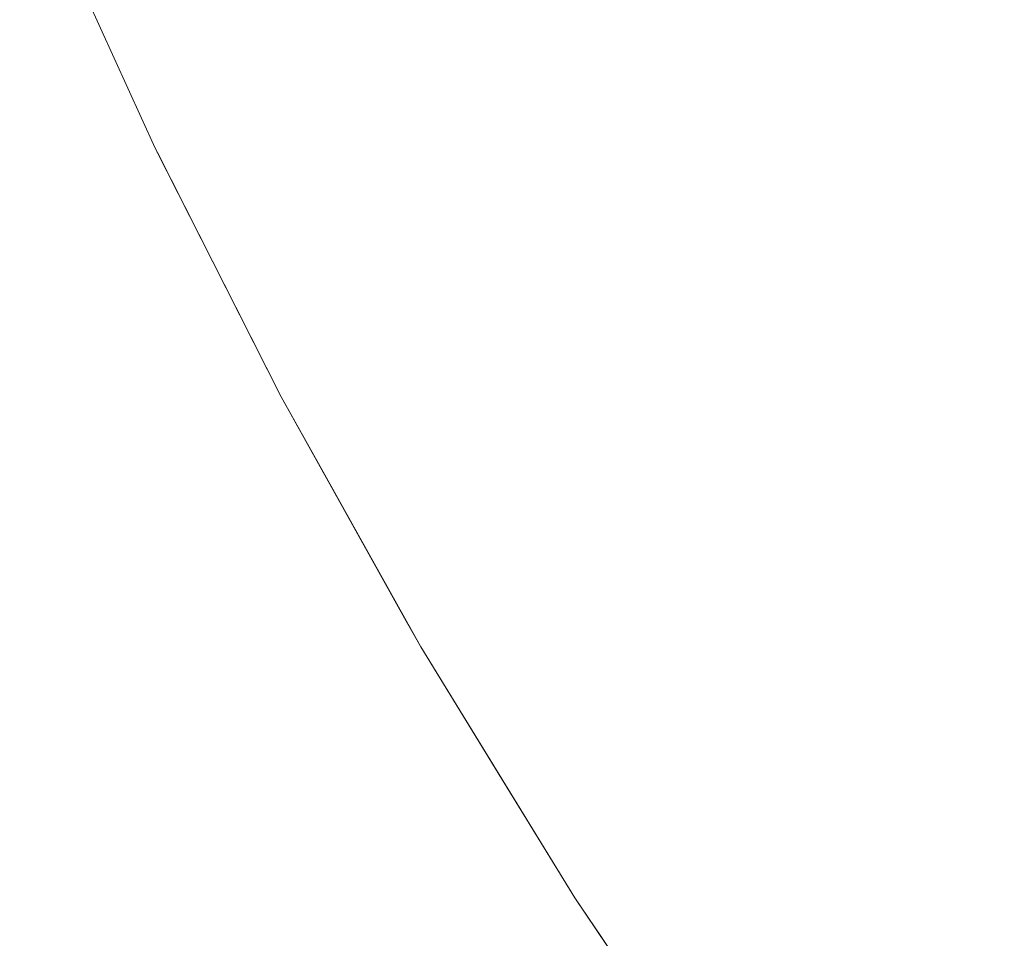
# Model space of a CAD drawing. Header units: centimetres. Extents: x -35.1 to 36.2, y 3.4 to 5.2.
# Tile 138 of 256: x -11.1292 to -11.1042, y 3.8126 to 3.8359. Entities that reach past the tile are written whole.
import ezdxf

# ---------------------------------------------------------------- set-up
doc = ezdxf.new("R2010")
doc.units = ezdxf.units.CM
doc.header["$LTSCALE"] = 2.54
doc.layers.add('Lucido design-1', color=7, linetype='Continuous')

# ---------------------------------------------------------------- blocks, each defined once
blk = doc.blocks.new('Gruppo-4-1')
at = {"color": 7, "linetype": 'Continuous', "lineweight": 9}
blk.add_3dface([(-34.952766, 5.100212, -1872.215514), (-34.952766, 3.500212, -1872.215514), (36.079692, 3.500212, -1872.215514), (36.079692, 5.100212, -1872.215514)], dxfattribs=at)
for points, invisible_edges in [([(-11.114435, 3.835579, -1872.674113), (-11.116178, 3.839324, -1872.674113), (-11.114823, 3.839665, -1872.67184), (-11.11309, 3.835941, -1872.67184)], 15), ([(-11.115703, 3.835239, -1872.676402), (-11.117455, 3.839003, -1872.676402), (-11.116178, 3.839324, -1872.674113), (-11.114435, 3.835579, -1872.674113)], 15), ([(-11.12865, 3.838951, -1872.715514), (-11.125784, 3.832655, -1872.715514), (-11.125784, 3.832655, -1872.915514), (-11.127524, 3.836478, -1872.915514)], 10), ([(-11.125784, 3.832655, -1872.715514), (-11.12865, 3.838951, -1872.715514), (-11.127524, 3.836472, -1872.713294)], 10), ([(-11.116892, 3.834919, -1872.678705), (-11.118653, 3.838702, -1872.678705), (-11.117455, 3.839003, -1872.676402), (-11.115703, 3.835239, -1872.676402)], 15), ([(-11.118003, 3.83462, -1872.681018), (-11.119772, 3.838421, -1872.681018), (-11.118653, 3.838702, -1872.678705), (-11.116892, 3.834919, -1872.678705)], 15), ([(-11.119037, 3.834342, -1872.683339), (-11.120813, 3.838159, -1872.683339), (-11.119772, 3.838421, -1872.681018), (-11.118003, 3.83462, -1872.681018)], 15), ([(-11.10341, 3.838543, -1872.658665), (-11.101621, 3.834943, -1872.658665), (-11.103408, 3.834431, -1872.660793), (-11.105211, 3.838058, -1872.660793)], 15), ([(-11.119992, 3.834086, -1872.685667), (-11.121776, 3.837917, -1872.685667), (-11.120813, 3.838159, -1872.683339), (-11.119037, 3.834342, -1872.683339)], 15), ([(-11.120871, 3.833849, -1872.687998), (-11.122661, 3.837695, -1872.687998), (-11.121776, 3.837917, -1872.685667), (-11.119992, 3.834086, -1872.685667)], 15), ([(-11.105211, 3.838058, -1872.660793), (-11.103408, 3.834431, -1872.660793), (-11.105122, 3.83394, -1872.662952), (-11.106938, 3.837594, -1872.662952)], 15), ([(-11.121673, 3.833634, -1872.690331), (-11.123469, 3.837492, -1872.690331), (-11.122661, 3.837695, -1872.687998), (-11.120871, 3.833849, -1872.687998)], 15), ([(-11.106938, 3.837594, -1872.662952), (-11.105122, 3.83394, -1872.662952), (-11.106762, 3.83347, -1872.665138), (-11.108591, 3.83715, -1872.665138)], 15), ([(-11.1224, 3.833438, -1872.692664), (-11.1242, 3.837308, -1872.692664), (-11.123469, 3.837492, -1872.690331), (-11.121673, 3.833634, -1872.690331)], 15), ([(-11.123629, 3.833108, -1872.697318), (-11.125438, 3.836997, -1872.697318), (-11.124857, 3.837143, -1872.694993), (-11.123051, 3.833263, -1872.694993)], 15), ([(-11.123051, 3.833263, -1872.694993), (-11.124857, 3.837143, -1872.694993), (-11.1242, 3.837308, -1872.692664), (-11.1224, 3.833438, -1872.692664)], 15), ([(-11.108591, 3.83715, -1872.665138), (-11.106762, 3.83347, -1872.665138), (-11.108326, 3.833021, -1872.66735), (-11.110167, 3.836726, -1872.66735)], 15), ([(-11.124566, 3.832856, -1872.701944), (-11.126382, 3.836759, -1872.701944), (-11.125946, 3.836869, -1872.699636), (-11.124133, 3.832973, -1872.699636)], 15), ([(-11.124133, 3.832973, -1872.699636), (-11.125946, 3.836869, -1872.699636), (-11.125438, 3.836997, -1872.697318), (-11.123629, 3.833108, -1872.697318)], 15), ([(-11.125446, 3.83262, -1872.7088), (-11.127269, 3.836536, -1872.7088), (-11.127042, 3.836593, -1872.706529), (-11.125221, 3.83268, -1872.706529)], 15), ([(-11.125221, 3.83268, -1872.706529), (-11.127042, 3.836593, -1872.706529), (-11.126747, 3.836668, -1872.704243), (-11.124928, 3.832759, -1872.704243)], 15), ([(-11.124928, 3.832759, -1872.704243), (-11.126747, 3.836668, -1872.704243), (-11.126382, 3.836759, -1872.701944), (-11.124566, 3.832856, -1872.701944)], 15), ([(-11.110167, 3.836726, -1872.66735), (-11.108326, 3.833021, -1872.66735), (-11.109814, 3.832594, -1872.669585), (-11.111667, 3.836323, -1872.669585)], 15), ([(-11.126146, 3.832432, -1872.923631), (-11.126338, 3.83238, -1872.925326), (-11.128167, 3.836311, -1872.925326), (-11.127973, 3.836359, -1872.923631)], 15), ([(-11.127973, 3.836359, -1872.923631), (-11.127819, 3.836398, -1872.921959), (-11.125992, 3.832473, -1872.921959), (-11.126146, 3.832432, -1872.923631)], 15), ([(-11.125875, 3.832504, -1872.920311), (-11.125992, 3.832473, -1872.921959), (-11.127819, 3.836398, -1872.921959), (-11.127701, 3.836428, -1872.920311)], 15), ([(-11.127701, 3.836428, -1872.920311), (-11.127619, 3.836448, -1872.918688), (-11.125794, 3.832526, -1872.918688), (-11.125875, 3.832504, -1872.920311)], 15), ([(-11.125746, 3.832539, -1872.917089), (-11.125794, 3.832526, -1872.918688), (-11.127619, 3.836448, -1872.918688), (-11.127571, 3.83646, -1872.917089)], 15), ([(-11.127571, 3.83646, -1872.917089), (-11.127524, 3.836478, -1872.915514), (-11.125784, 3.832655, -1872.915514)], 9), ([(-11.125784, 3.832655, -1872.915514), (-11.125746, 3.832539, -1872.917089), (-11.127571, 3.83646, -1872.917089)], 11), ([(-11.125699, 3.832552, -1872.713294), (-11.127524, 3.836472, -1872.713294), (-11.127429, 3.836496, -1872.711056), (-11.125605, 3.832577, -1872.711056)], 15), ([(-11.127524, 3.836472, -1872.713294), (-11.125699, 3.832552, -1872.713294), (-11.125784, 3.832655, -1872.715514)], 11), ([(-11.125605, 3.832577, -1872.711056), (-11.127429, 3.836496, -1872.711056), (-11.127269, 3.836536, -1872.7088), (-11.125446, 3.83262, -1872.7088)], 15), ([(-11.127526, 3.832061, -1872.932342), (-11.129363, 3.83601, -1872.932342), (-11.128997, 3.836102, -1872.930554), (-11.127162, 3.832158, -1872.930554)], 15), ([(-11.127162, 3.832158, -1872.930554), (-11.128997, 3.836102, -1872.930554), (-11.128677, 3.836182, -1872.928788), (-11.126844, 3.832244, -1872.928788)], 15), ([(-11.126844, 3.832244, -1872.928788), (-11.128677, 3.836182, -1872.928788), (-11.128401, 3.836252, -1872.927046), (-11.12657, 3.832318, -1872.927046)], 15), ([(-11.12657, 3.832318, -1872.927046), (-11.128401, 3.836252, -1872.927046), (-11.128167, 3.836311, -1872.925326), (-11.126338, 3.83238, -1872.925326)], 15), ([(-11.111667, 3.836323, -1872.669585), (-11.109814, 3.832594, -1872.669585), (-11.111226, 3.83219, -1872.67184), (-11.11309, 3.835941, -1872.67184)], 15), ([(-11.128396, 3.831827, -1872.935985), (-11.13024, 3.835789, -1872.935985), (-11.129777, 3.835906, -1872.934153), (-11.127936, 3.83195, -1872.934153)], 15), ([(-11.127936, 3.83195, -1872.934153), (-11.129777, 3.835906, -1872.934153), (-11.129363, 3.83601, -1872.932342), (-11.127526, 3.832061, -1872.932342)], 15), ([(-11.11309, 3.835941, -1872.67184), (-11.111226, 3.83219, -1872.67184), (-11.112561, 3.831807, -1872.674113), (-11.114435, 3.835579, -1872.674113)], 15), ([(-11.129471, 3.831538, -1872.939711), (-11.131323, 3.835517, -1872.939711), (-11.130755, 3.83566, -1872.937837), (-11.128907, 3.83169, -1872.937837)], 15), ([(-11.128907, 3.83169, -1872.937837), (-11.130755, 3.83566, -1872.937837), (-11.13024, 3.835789, -1872.935985), (-11.128396, 3.831827, -1872.935985)], 15), ([(-11.114435, 3.835579, -1872.674113), (-11.112561, 3.831807, -1872.674113), (-11.113818, 3.831446, -1872.676402), (-11.115703, 3.835239, -1872.676402)], 15), ([(-11.115703, 3.835239, -1872.676402), (-11.113818, 3.831446, -1872.676402), (-11.114998, 3.831108, -1872.678705), (-11.116892, 3.834919, -1872.678705)], 15), ([(-11.116892, 3.834919, -1872.678705), (-11.114998, 3.831108, -1872.678705), (-11.116101, 3.830792, -1872.681018), (-11.118003, 3.83462, -1872.681018)], 15), ([(-11.118003, 3.83462, -1872.681018), (-11.116101, 3.830792, -1872.681018), (-11.117126, 3.830498, -1872.683339), (-11.119037, 3.834342, -1872.683339)], 15), ([(-11.119037, 3.834342, -1872.683339), (-11.117126, 3.830498, -1872.683339), (-11.118075, 3.830226, -1872.685667), (-11.119992, 3.834086, -1872.685667)], 15), ([(-11.103175, 3.830261, -1872.662952), (-11.105122, 3.83394, -1872.662952), (-11.103408, 3.834431, -1872.660793), (-11.101475, 3.83078, -1872.660793)], 15), ([(-11.119992, 3.834086, -1872.685667), (-11.118075, 3.830226, -1872.685667), (-11.118946, 3.829976, -1872.687998), (-11.120871, 3.833849, -1872.687998)], 15), ([(-11.120871, 3.833849, -1872.687998), (-11.118946, 3.829976, -1872.687998), (-11.119742, 3.829748, -1872.690331), (-11.121673, 3.833634, -1872.690331)], 15), ([(-11.1048, 3.829765, -1872.665138), (-11.106762, 3.83347, -1872.665138), (-11.105122, 3.83394, -1872.662952), (-11.103175, 3.830261, -1872.662952)], 15), ([(-11.121673, 3.833634, -1872.690331), (-11.119742, 3.829748, -1872.690331), (-11.120463, 3.829541, -1872.692664), (-11.1224, 3.833438, -1872.692664)], 15), ([(-11.1224, 3.833438, -1872.692664), (-11.120463, 3.829541, -1872.692664), (-11.12111, 3.829356, -1872.694993), (-11.123051, 3.833263, -1872.694993)], 15), ([(-11.106351, 3.829292, -1872.66735), (-11.108326, 3.833021, -1872.66735), (-11.106762, 3.83347, -1872.665138), (-11.1048, 3.829765, -1872.665138)], 15), ([(-11.123629, 3.833108, -1872.697318), (-11.121683, 3.829192, -1872.697318), (-11.122183, 3.829048, -1872.699636), (-11.124133, 3.832973, -1872.699636)], 15), ([(-11.123051, 3.833263, -1872.694993), (-11.12111, 3.829356, -1872.694993), (-11.121683, 3.829192, -1872.697318), (-11.123629, 3.833108, -1872.697318)], 15), ([(-11.124566, 3.832856, -1872.701944), (-11.122612, 3.828925, -1872.701944), (-11.122972, 3.828822, -1872.704243), (-11.124928, 3.832759, -1872.704243)], 15), ([(-11.124133, 3.832973, -1872.699636), (-11.122183, 3.829048, -1872.699636), (-11.122612, 3.828925, -1872.701944), (-11.124566, 3.832856, -1872.701944)], 15), ([(-11.107827, 3.828842, -1872.669585), (-11.109814, 3.832594, -1872.669585), (-11.108326, 3.833021, -1872.66735), (-11.106351, 3.829292, -1872.66735)], 15), ([(-11.125746, 3.832539, -1872.917089), (-11.125784, 3.832655, -1872.915514), (-11.123738, 3.828609, -1872.915514)], 9), ([(-11.125784, 3.832655, -1872.915514), (-11.125784, 3.832655, -1872.715514), (-11.125728, 3.832544, -1872.715514)], 9), ([(-11.125728, 3.832544, -1872.715514), (-11.122584, 3.826328, -1872.715514), (-11.123738, 3.828609, -1872.915514), (-11.125784, 3.832655, -1872.915514)], 10), ([(-11.125699, 3.832552, -1872.713294), (-11.125728, 3.832544, -1872.715514), (-11.125784, 3.832655, -1872.715514)], 9), ([(-11.125605, 3.832577, -1872.711056), (-11.123644, 3.82863, -1872.711056), (-11.123737, 3.828603, -1872.713294), (-11.125699, 3.832552, -1872.713294)], 15), ([(-11.125446, 3.83262, -1872.7088), (-11.123486, 3.828675, -1872.7088), (-11.123644, 3.82863, -1872.711056), (-11.125605, 3.832577, -1872.711056)], 15), ([(-11.125221, 3.83268, -1872.706529), (-11.123262, 3.828739, -1872.706529), (-11.123486, 3.828675, -1872.7088), (-11.125446, 3.83262, -1872.7088)], 15), ([(-11.124928, 3.832759, -1872.704243), (-11.122972, 3.828822, -1872.704243), (-11.123262, 3.828739, -1872.706529), (-11.125221, 3.83268, -1872.706529)], 15), ([(-11.109227, 3.828414, -1872.67184), (-11.111226, 3.83219, -1872.67184), (-11.109814, 3.832594, -1872.669585), (-11.107827, 3.828842, -1872.669585)], 15), ([(-11.126338, 3.83238, -1872.925326), (-11.12437, 3.828421, -1872.925326), (-11.124601, 3.828355, -1872.927046), (-11.12657, 3.832318, -1872.927046)], 15), ([(-11.12418, 3.828476, -1872.923631), (-11.12437, 3.828421, -1872.925326), (-11.126338, 3.83238, -1872.925326), (-11.126146, 3.832432, -1872.923631)], 15), ([(-11.126146, 3.832432, -1872.923631), (-11.125992, 3.832473, -1872.921959), (-11.124027, 3.82852, -1872.921959), (-11.12418, 3.828476, -1872.923631)], 15), ([(-11.123912, 3.828553, -1872.920311), (-11.124027, 3.82852, -1872.921959), (-11.125992, 3.832473, -1872.921959), (-11.125875, 3.832504, -1872.920311)], 15), ([(-11.125875, 3.832504, -1872.920311), (-11.125794, 3.832526, -1872.918688), (-11.123831, 3.828576, -1872.918688), (-11.123912, 3.828553, -1872.920311)], 15), ([(-11.123783, 3.82859, -1872.917089), (-11.123831, 3.828576, -1872.918688), (-11.125794, 3.832526, -1872.918688), (-11.125746, 3.832539, -1872.917089)], 15), ([(-11.123738, 3.828609, -1872.915514), (-11.123783, 3.82859, -1872.917089), (-11.125746, 3.832539, -1872.917089)], 11), ([(-11.125728, 3.832544, -1872.715514), (-11.125699, 3.832552, -1872.713294), (-11.123737, 3.828603, -1872.713294)], 11), ([(-11.123737, 3.828603, -1872.713294), (-11.122584, 3.826328, -1872.715514), (-11.125728, 3.832544, -1872.715514)], 9), ([(-11.127162, 3.832158, -1872.930554), (-11.125188, 3.828187, -1872.930554), (-11.125549, 3.828083, -1872.932342), (-11.127526, 3.832061, -1872.932342)], 15), ([(-11.126844, 3.832244, -1872.928788), (-11.124873, 3.828277, -1872.928788), (-11.125188, 3.828187, -1872.930554), (-11.127162, 3.832158, -1872.930554)], 15), ([(-11.12657, 3.832318, -1872.927046), (-11.124601, 3.828355, -1872.927046), (-11.124873, 3.828277, -1872.928788), (-11.126844, 3.832244, -1872.928788)], 15), ([(-11.110551, 3.82801, -1872.674113), (-11.112561, 3.831807, -1872.674113), (-11.111226, 3.83219, -1872.67184), (-11.109227, 3.828414, -1872.67184)], 15), ([(-11.128396, 3.831827, -1872.935985), (-11.126413, 3.827836, -1872.935985), (-11.12692, 3.82769, -1872.937837), (-11.128907, 3.83169, -1872.937837)], 15), ([(-11.127936, 3.83195, -1872.934153), (-11.125956, 3.827966, -1872.934153), (-11.126413, 3.827836, -1872.935985), (-11.128396, 3.831827, -1872.935985)], 15), ([(-11.127526, 3.832061, -1872.932342), (-11.125549, 3.828083, -1872.932342), (-11.125956, 3.827966, -1872.934153), (-11.127936, 3.83195, -1872.934153)], 15), ([(-11.128907, 3.83169, -1872.937837), (-11.12692, 3.82769, -1872.937837), (-11.127479, 3.82753, -1872.939711), (-11.129471, 3.831538, -1872.939711)], 15), ([(-11.111797, 3.82763, -1872.676402), (-11.113818, 3.831446, -1872.676402), (-11.112561, 3.831807, -1872.674113), (-11.110551, 3.82801, -1872.674113)], 15), ([(-11.13009, 3.831372, -1872.941603), (-11.128093, 3.827354, -1872.941603), (-11.128764, 3.827162, -1872.943514), (-11.130766, 3.83119, -1872.943514)], 15), ([(-11.129471, 3.831538, -1872.939711), (-11.127479, 3.82753, -1872.939711), (-11.128093, 3.827354, -1872.941603), (-11.13009, 3.831372, -1872.941603)], 15), ([(-11.112967, 3.827273, -1872.678705), (-11.114998, 3.831108, -1872.678705), (-11.113818, 3.831446, -1872.676402), (-11.111797, 3.82763, -1872.676402)], 15), ([(-11.130766, 3.83119, -1872.943514), (-11.128764, 3.827162, -1872.943514), (-11.129493, 3.826953, -1872.945443), (-11.1315, 3.830992, -1872.945443)], 15), ([(-11.114061, 3.826939, -1872.681018), (-11.116101, 3.830792, -1872.681018), (-11.114998, 3.831108, -1872.678705), (-11.112967, 3.827273, -1872.678705)], 15), ([(-11.115077, 3.826629, -1872.683339), (-11.117126, 3.830498, -1872.683339), (-11.116101, 3.830792, -1872.681018), (-11.114061, 3.826939, -1872.681018)], 15), ([(-11.116018, 3.826342, -1872.685667), (-11.118075, 3.830226, -1872.685667), (-11.117126, 3.830498, -1872.683339), (-11.115077, 3.826629, -1872.683339)], 15), ([(-11.116882, 3.826078, -1872.687998), (-11.118946, 3.829976, -1872.687998), (-11.118075, 3.830226, -1872.685667), (-11.116018, 3.826342, -1872.685667)], 15), ([(-11.103175, 3.830261, -1872.662952), (-11.101092, 3.826562, -1872.662952), (-11.102702, 3.82604, -1872.665138), (-11.1048, 3.829765, -1872.665138)], 15), ([(-11.117672, 3.825837, -1872.690331), (-11.119742, 3.829748, -1872.690331), (-11.118946, 3.829976, -1872.687998), (-11.116882, 3.826078, -1872.687998)], 15), ([(-11.118386, 3.825619, -1872.692664), (-11.120463, 3.829541, -1872.692664), (-11.119742, 3.829748, -1872.690331), (-11.117672, 3.825837, -1872.690331)], 15), ([(-11.1048, 3.829765, -1872.665138), (-11.102702, 3.82604, -1872.665138), (-11.104239, 3.825542, -1872.66735), (-11.106351, 3.829292, -1872.66735)], 15), ([(-11.119595, 3.82525, -1872.697318), (-11.121683, 3.829192, -1872.697318), (-11.12111, 3.829356, -1872.694993), (-11.119027, 3.825423, -1872.694993)], 15), ([(-11.119027, 3.825423, -1872.694993), (-11.12111, 3.829356, -1872.694993), (-11.120463, 3.829541, -1872.692664), (-11.118386, 3.825619, -1872.692664)], 15), ([(-11.120092, 3.825099, -1872.699636), (-11.122183, 3.829048, -1872.699636), (-11.121683, 3.829192, -1872.697318), (-11.119595, 3.82525, -1872.697318)], 15), ([(-11.106351, 3.829292, -1872.66735), (-11.104239, 3.825542, -1872.66735), (-11.105702, 3.825067, -1872.669585), (-11.107827, 3.828842, -1872.669585)], 15), ([(-11.121162, 3.824772, -1872.706529), (-11.123262, 3.828739, -1872.706529), (-11.122972, 3.828822, -1872.704243), (-11.120874, 3.82486, -1872.704243)], 15), ([(-11.120874, 3.82486, -1872.704243), (-11.122972, 3.828822, -1872.704243), (-11.122612, 3.828925, -1872.701944), (-11.120517, 3.824969, -1872.701944)], 15), ([(-11.120517, 3.824969, -1872.701944), (-11.122612, 3.828925, -1872.701944), (-11.122183, 3.829048, -1872.699636), (-11.120092, 3.825099, -1872.699636)], 15), ([(-11.107827, 3.828842, -1872.669585), (-11.105702, 3.825067, -1872.669585), (-11.107089, 3.824618, -1872.67184), (-11.109227, 3.828414, -1872.67184)], 15), ([(-11.123912, 3.828553, -1872.920311), (-11.123831, 3.828576, -1872.918688), (-11.121725, 3.8246, -1872.918688), (-11.121806, 3.824576, -1872.920311)], 15), ([(-11.121678, 3.824614, -1872.917089), (-11.121725, 3.8246, -1872.918688), (-11.123831, 3.828576, -1872.918688), (-11.123783, 3.82859, -1872.917089)], 15), ([(-11.123783, 3.82859, -1872.917089), (-11.123738, 3.828609, -1872.915514), (-11.122584, 3.826328, -1872.915514)], 9), ([(-11.122584, 3.826328, -1872.915514), (-11.121678, 3.824614, -1872.917089), (-11.123783, 3.82859, -1872.917089)], 11), ([(-11.122584, 3.826328, -1872.715514), (-11.122584, 3.826328, -1872.915514), (-11.123738, 3.828609, -1872.915514)], 9), ([(-11.121632, 3.824628, -1872.713294), (-11.123737, 3.828603, -1872.713294), (-11.123644, 3.82863, -1872.711056), (-11.12154, 3.824657, -1872.711056)], 15), ([(-11.122584, 3.826328, -1872.715514), (-11.123737, 3.828603, -1872.713294), (-11.121632, 3.824628, -1872.713294)], 11), ([(-11.12154, 3.824657, -1872.711056), (-11.123644, 3.82863, -1872.711056), (-11.123486, 3.828675, -1872.7088), (-11.121384, 3.824704, -1872.7088)], 15), ([(-11.121384, 3.824704, -1872.7088), (-11.123486, 3.828675, -1872.7088), (-11.123262, 3.828739, -1872.706529), (-11.121162, 3.824772, -1872.706529)], 15), ([(-11.122759, 3.824285, -1872.928788), (-11.124873, 3.828277, -1872.928788), (-11.124601, 3.828355, -1872.927046), (-11.122489, 3.824367, -1872.927046)], 15), ([(-11.122489, 3.824367, -1872.927046), (-11.124601, 3.828355, -1872.927046), (-11.12437, 3.828421, -1872.925326), (-11.122261, 3.824437, -1872.925326)], 15), ([(-11.122072, 3.824494, -1872.923631), (-11.122261, 3.824437, -1872.925326), (-11.12437, 3.828421, -1872.925326), (-11.12418, 3.828476, -1872.923631)], 15), ([(-11.12418, 3.828476, -1872.923631), (-11.124027, 3.82852, -1872.921959), (-11.12192, 3.82454, -1872.921959), (-11.122072, 3.824494, -1872.923631)], 15), ([(-11.121806, 3.824576, -1872.920311), (-11.12192, 3.82454, -1872.921959), (-11.124027, 3.82852, -1872.921959), (-11.123912, 3.828553, -1872.920311)], 15), ([(-11.109227, 3.828414, -1872.67184), (-11.107089, 3.824618, -1872.67184), (-11.1084, 3.824192, -1872.674113), (-11.110551, 3.82801, -1872.674113)], 15), ([(-11.123833, 3.823957, -1872.934153), (-11.125956, 3.827966, -1872.934153), (-11.125549, 3.828083, -1872.932342), (-11.123429, 3.82408, -1872.932342)], 15), ([(-11.123429, 3.82408, -1872.932342), (-11.125549, 3.828083, -1872.932342), (-11.125188, 3.828187, -1872.930554), (-11.123072, 3.824189, -1872.930554)], 15), ([(-11.123072, 3.824189, -1872.930554), (-11.125188, 3.828187, -1872.930554), (-11.124873, 3.828277, -1872.928788), (-11.122759, 3.824285, -1872.928788)], 15), ([(-11.124788, 3.823665, -1872.937837), (-11.12692, 3.82769, -1872.937837), (-11.126413, 3.827836, -1872.935985), (-11.124286, 3.823819, -1872.935985)], 15), ([(-11.124286, 3.823819, -1872.935985), (-11.126413, 3.827836, -1872.935985), (-11.125956, 3.827966, -1872.934153), (-11.123833, 3.823957, -1872.934153)], 15), ([(-11.110551, 3.82801, -1872.674113), (-11.1084, 3.824192, -1872.674113), (-11.109636, 3.823792, -1872.676402), (-11.111797, 3.82763, -1872.676402)], 15), ([(-11.125343, 3.823496, -1872.939711), (-11.127479, 3.82753, -1872.939711), (-11.12692, 3.82769, -1872.937837), (-11.124788, 3.823665, -1872.937837)], 15), ([(-11.111797, 3.82763, -1872.676402), (-11.109636, 3.823792, -1872.676402), (-11.110795, 3.823416, -1872.678705), (-11.112967, 3.827273, -1872.678705)], 15), ([(-11.126617, 3.823107, -1872.943514), (-11.128764, 3.827162, -1872.943514), (-11.128093, 3.827354, -1872.941603), (-11.125952, 3.82331, -1872.941603)], 15), ([(-11.125952, 3.82331, -1872.941603), (-11.128093, 3.827354, -1872.941603), (-11.127479, 3.82753, -1872.939711), (-11.125343, 3.823496, -1872.939711)], 15), ([(-11.12734, 3.822887, -1872.945443), (-11.129493, 3.826953, -1872.945443), (-11.128764, 3.827162, -1872.943514), (-11.126617, 3.823107, -1872.943514)], 15), ([(-11.112967, 3.827273, -1872.678705), (-11.110795, 3.823416, -1872.678705), (-11.111879, 3.823064, -1872.681018), (-11.114061, 3.826939, -1872.681018)], 15), ([(-11.128123, 3.822648, -1872.947388), (-11.130282, 3.826726, -1872.947388), (-11.129493, 3.826953, -1872.945443), (-11.12734, 3.822887, -1872.945443)], 15), ([(-11.114061, 3.826939, -1872.681018), (-11.111879, 3.823064, -1872.681018), (-11.112886, 3.822738, -1872.683339), (-11.115077, 3.826629, -1872.683339)], 15), ([(-11.128967, 3.82239, -1872.949348), (-11.131134, 3.826482, -1872.949348), (-11.130282, 3.826726, -1872.947388), (-11.128123, 3.822648, -1872.947388)], 15), ([(-11.115077, 3.826629, -1872.683339), (-11.112886, 3.822738, -1872.683339), (-11.113818, 3.822435, -1872.685667), (-11.116018, 3.826342, -1872.685667)], 15), ([(-11.129876, 3.822113, -1872.951323), (-11.13205, 3.826219, -1872.951323), (-11.131134, 3.826482, -1872.949348), (-11.128967, 3.82239, -1872.949348)], 15), ([(-11.121678, 3.824614, -1872.917089), (-11.122584, 3.826328, -1872.915514), (-11.1194, 3.820628, -1872.915514), (-11.119427, 3.820617, -1872.917089)], 13), ([(-11.1194, 3.820628, -1872.915514), (-11.122584, 3.826328, -1872.715514), (-11.121637, 3.824633, -1872.715514)], 9), ([(-11.1194, 3.820628, -1872.915514), (-11.122584, 3.826328, -1872.915514), (-11.122584, 3.826328, -1872.715514)], 10), ([(-11.121632, 3.824628, -1872.713294), (-11.121637, 3.824633, -1872.715514), (-11.122584, 3.826328, -1872.715514)], 9), ([(-11.116018, 3.826342, -1872.685667), (-11.113818, 3.822435, -1872.685667), (-11.114675, 3.822158, -1872.687998), (-11.116882, 3.826078, -1872.687998)], 15), ([(-11.116882, 3.826078, -1872.687998), (-11.114675, 3.822158, -1872.687998), (-11.115457, 3.821904, -1872.690331), (-11.117672, 3.825837, -1872.690331)], 15), ([(-11.117672, 3.825837, -1872.690331), (-11.115457, 3.821904, -1872.690331), (-11.116165, 3.821674, -1872.692664), (-11.118386, 3.825619, -1872.692664)], 15), ([(-11.101986, 3.821773, -1872.66735), (-11.104239, 3.825542, -1872.66735), (-11.102702, 3.82604, -1872.665138), (-11.100464, 3.822296, -1872.665138)], 15), ([(-11.118386, 3.825619, -1872.692664), (-11.116165, 3.821674, -1872.692664), (-11.1168, 3.821468, -1872.694993), (-11.119027, 3.825423, -1872.694993)], 15), ([(-11.119027, 3.825423, -1872.694993), (-11.1168, 3.821468, -1872.694993), (-11.117363, 3.821286, -1872.697318), (-11.119595, 3.82525, -1872.697318)], 15), ([(-11.103434, 3.821275, -1872.669585), (-11.105702, 3.825067, -1872.669585), (-11.104239, 3.825542, -1872.66735), (-11.101986, 3.821773, -1872.66735)], 15), ([(-11.120092, 3.825099, -1872.699636), (-11.117855, 3.821126, -1872.699636), (-11.118277, 3.82099, -1872.701944), (-11.120517, 3.824969, -1872.701944)], 15), ([(-11.119595, 3.82525, -1872.697318), (-11.117363, 3.821286, -1872.697318), (-11.117855, 3.821126, -1872.699636), (-11.120092, 3.825099, -1872.699636)], 15), ([(-11.104808, 3.820802, -1872.67184), (-11.107089, 3.824618, -1872.67184), (-11.105702, 3.825067, -1872.669585), (-11.103434, 3.821275, -1872.669585)], 15), ([(-11.120874, 3.82486, -1872.704243), (-11.11863, 3.820875, -1872.704243), (-11.118915, 3.820783, -1872.706529), (-11.121162, 3.824772, -1872.706529)], 15), ([(-11.120517, 3.824969, -1872.701944), (-11.118277, 3.82099, -1872.701944), (-11.11863, 3.820875, -1872.704243), (-11.120874, 3.82486, -1872.704243)], 15), ([(-11.119553, 3.820576, -1872.920311), (-11.119667, 3.820539, -1872.921959), (-11.12192, 3.82454, -1872.921959), (-11.121806, 3.824576, -1872.920311)], 15), ([(-11.121806, 3.824576, -1872.920311), (-11.121725, 3.8246, -1872.918688), (-11.119474, 3.820602, -1872.918688), (-11.119553, 3.820576, -1872.920311)], 15), ([(-11.119427, 3.820617, -1872.917089), (-11.119474, 3.820602, -1872.918688), (-11.121725, 3.8246, -1872.918688), (-11.121678, 3.824614, -1872.917089)], 15), ([(-11.121637, 3.824633, -1872.715514), (-11.119032, 3.81997, -1872.715514), (-11.119032, 3.81997, -1872.915514), (-11.1194, 3.820628, -1872.915514)], 10), ([(-11.121632, 3.824628, -1872.713294), (-11.119382, 3.820631, -1872.713294), (-11.119032, 3.81997, -1872.715514), (-11.121637, 3.824633, -1872.715514)], 11), ([(-11.12154, 3.824657, -1872.711056), (-11.11929, 3.820661, -1872.711056), (-11.119382, 3.820631, -1872.713294), (-11.121632, 3.824628, -1872.713294)], 15), ([(-11.121384, 3.824704, -1872.7088), (-11.119135, 3.820711, -1872.7088), (-11.11929, 3.820661, -1872.711056), (-11.12154, 3.824657, -1872.711056)], 15), ([(-11.121162, 3.824772, -1872.706529), (-11.118915, 3.820783, -1872.706529), (-11.119135, 3.820711, -1872.7088), (-11.121384, 3.824704, -1872.7088)], 15), ([(-11.106107, 3.820356, -1872.674113), (-11.1084, 3.824192, -1872.674113), (-11.107089, 3.824618, -1872.67184), (-11.104808, 3.820802, -1872.67184)], 15), ([(-11.122489, 3.824367, -1872.927046), (-11.120231, 3.820356, -1872.927046), (-11.120498, 3.820269, -1872.928788), (-11.122759, 3.824285, -1872.928788)], 15), ([(-11.122261, 3.824437, -1872.925326), (-11.120004, 3.82043, -1872.925326), (-11.120231, 3.820356, -1872.927046), (-11.122489, 3.824367, -1872.927046)], 15), ([(-11.119817, 3.82049, -1872.923631), (-11.120004, 3.82043, -1872.925326), (-11.122261, 3.824437, -1872.925326), (-11.122072, 3.824494, -1872.923631)], 15), ([(-11.122072, 3.824494, -1872.923631), (-11.12192, 3.82454, -1872.921959), (-11.119667, 3.820539, -1872.921959), (-11.119817, 3.82049, -1872.923631)], 15), ([(-11.123429, 3.82408, -1872.932342), (-11.121162, 3.820054, -1872.932342), (-11.121562, 3.819924, -1872.934153), (-11.123833, 3.823957, -1872.934153)], 15), ([(-11.123072, 3.824189, -1872.930554), (-11.120808, 3.820169, -1872.930554), (-11.121162, 3.820054, -1872.932342), (-11.123429, 3.82408, -1872.932342)], 15), ([(-11.122759, 3.824285, -1872.928788), (-11.120498, 3.820269, -1872.928788), (-11.120808, 3.820169, -1872.930554), (-11.123072, 3.824189, -1872.930554)], 15), ([(-11.10733, 3.819935, -1872.676402), (-11.109636, 3.823792, -1872.676402), (-11.1084, 3.824192, -1872.674113), (-11.106107, 3.820356, -1872.674113)], 15), ([(-11.124286, 3.823819, -1872.935985), (-11.122011, 3.819779, -1872.935985), (-11.122509, 3.819617, -1872.937837), (-11.124788, 3.823665, -1872.937837)], 15), ([(-11.123833, 3.823957, -1872.934153), (-11.121562, 3.819924, -1872.934153), (-11.122011, 3.819779, -1872.935985), (-11.124286, 3.823819, -1872.935985)], 15), ([(-11.124788, 3.823665, -1872.937837), (-11.122509, 3.819617, -1872.937837), (-11.123059, 3.819439, -1872.939711), (-11.125343, 3.823496, -1872.939711)], 15), ([(-11.108478, 3.81954, -1872.678705), (-11.110795, 3.823416, -1872.678705), (-11.109636, 3.823792, -1872.676402), (-11.10733, 3.819935, -1872.676402)], 15), ([(-11.125952, 3.82331, -1872.941603), (-11.123662, 3.819243, -1872.941603), (-11.124321, 3.81903, -1872.943514), (-11.126617, 3.823107, -1872.943514)], 15), ([(-11.125343, 3.823496, -1872.939711), (-11.123059, 3.819439, -1872.939711), (-11.123662, 3.819243, -1872.941603), (-11.125952, 3.82331, -1872.941603)], 15), ([(-11.109551, 3.819171, -1872.681018), (-11.111879, 3.823064, -1872.681018), (-11.110795, 3.823416, -1872.678705), (-11.108478, 3.81954, -1872.678705)], 15), ([(-11.126617, 3.823107, -1872.943514), (-11.124321, 3.81903, -1872.943514), (-11.125037, 3.818797, -1872.945443), (-11.12734, 3.822887, -1872.945443)], 15), ([(-11.110548, 3.818828, -1872.683339), (-11.112886, 3.822738, -1872.683339), (-11.111879, 3.823064, -1872.681018), (-11.109551, 3.819171, -1872.681018)], 15), ([(-11.12734, 3.822887, -1872.945443), (-11.125037, 3.818797, -1872.945443), (-11.125813, 3.818546, -1872.947388), (-11.128123, 3.822648, -1872.947388)], 15), ([(-11.128123, 3.822648, -1872.947388), (-11.125813, 3.818546, -1872.947388), (-11.12665, 3.818275, -1872.949348), (-11.128967, 3.82239, -1872.949348)], 15), ([(-11.111471, 3.81851, -1872.685667), (-11.113818, 3.822435, -1872.685667), (-11.112886, 3.822738, -1872.683339), (-11.110548, 3.818828, -1872.683339)], 15), ([(-11.128967, 3.82239, -1872.949348), (-11.12665, 3.818275, -1872.949348), (-11.12755, 3.817983, -1872.951323), (-11.129876, 3.822113, -1872.951323)], 15), ([(-11.11232, 3.818218, -1872.687998), (-11.114675, 3.822158, -1872.687998), (-11.113818, 3.822435, -1872.685667), (-11.111471, 3.81851, -1872.685667)], 15), ([(-11.129876, 3.822113, -1872.951323), (-11.12755, 3.817983, -1872.951323), (-11.128515, 3.81767, -1872.953311), (-11.13085, 3.821815, -1872.953311)], 15), ([(-11.113094, 3.817952, -1872.690331), (-11.115457, 3.821904, -1872.690331), (-11.114675, 3.822158, -1872.687998), (-11.11232, 3.818218, -1872.687998)], 15), ([(-11.13085, 3.821815, -1872.953311), (-11.128515, 3.81767, -1872.953311), (-11.129548, 3.817335, -1872.955309), (-11.131892, 3.821497, -1872.955309)], 15), ([(-11.113795, 3.817711, -1872.692664), (-11.116165, 3.821674, -1872.692664), (-11.115457, 3.821904, -1872.690331), (-11.113094, 3.817952, -1872.690331)], 15), ([(-11.114424, 3.817494, -1872.694993), (-11.1168, 3.821468, -1872.694993), (-11.116165, 3.821674, -1872.692664), (-11.113795, 3.817711, -1872.692664)], 15), ([(-11.114982, 3.817302, -1872.697318), (-11.117363, 3.821286, -1872.697318), (-11.1168, 3.821468, -1872.694993), (-11.114424, 3.817494, -1872.694993)], 15), ([(-11.115886, 3.816991, -1872.701944), (-11.118277, 3.82099, -1872.701944), (-11.117855, 3.821126, -1872.699636), (-11.115469, 3.817135, -1872.699636)], 15), ([(-11.115469, 3.817135, -1872.699636), (-11.117855, 3.821126, -1872.699636), (-11.117363, 3.821286, -1872.697318), (-11.114982, 3.817302, -1872.697318)], 15), ([(-11.103434, 3.821275, -1872.669585), (-11.101021, 3.817467, -1872.669585), (-11.10238, 3.816972, -1872.67184), (-11.104808, 3.820802, -1872.67184)], 15), ([(-11.116519, 3.816774, -1872.706529), (-11.118915, 3.820783, -1872.706529), (-11.11863, 3.820875, -1872.704243), (-11.116236, 3.816871, -1872.704243)], 15), ([(-11.116236, 3.816871, -1872.704243), (-11.11863, 3.820875, -1872.704243), (-11.118277, 3.82099, -1872.701944), (-11.115886, 3.816991, -1872.701944)], 15), ([(-11.104808, 3.820802, -1872.67184), (-11.10238, 3.816972, -1872.67184), (-11.103665, 3.816503, -1872.674113), (-11.106107, 3.820356, -1872.674113)], 15), ([(-11.11715, 3.816556, -1872.920311), (-11.117263, 3.816518, -1872.921959), (-11.119667, 3.820539, -1872.921959), (-11.119553, 3.820576, -1872.920311)], 15), ([(-11.119553, 3.820576, -1872.920311), (-11.119474, 3.820602, -1872.918688), (-11.117072, 3.816584, -1872.918688), (-11.11715, 3.816556, -1872.920311)], 15), ([(-11.117025, 3.816599, -1872.917089), (-11.117072, 3.816584, -1872.918688), (-11.119474, 3.820602, -1872.918688), (-11.119427, 3.820617, -1872.917089)], 15), ([(-11.119427, 3.820617, -1872.917089), (-11.1194, 3.820628, -1872.915514), (-11.119032, 3.81997, -1872.915514)], 9), ([(-11.117025, 3.816599, -1872.917089), (-11.119427, 3.820617, -1872.917089), (-11.119032, 3.81997, -1872.915514)], 11), ([(-11.11698, 3.816615, -1872.713294), (-11.119382, 3.820631, -1872.713294), (-11.11929, 3.820661, -1872.711056), (-11.11689, 3.816646, -1872.711056)], 15), ([(-11.119032, 3.81997, -1872.715514), (-11.119382, 3.820631, -1872.713294), (-11.11698, 3.816615, -1872.713294)], 11), ([(-11.11689, 3.816646, -1872.711056), (-11.11929, 3.820661, -1872.711056), (-11.119135, 3.820711, -1872.7088), (-11.116736, 3.816699, -1872.7088)], 15), ([(-11.116736, 3.816699, -1872.7088), (-11.119135, 3.820711, -1872.7088), (-11.118915, 3.820783, -1872.706529), (-11.116519, 3.816774, -1872.706529)], 15), ([(-11.117821, 3.816326, -1872.927046), (-11.118086, 3.816235, -1872.928788), (-11.120498, 3.820269, -1872.928788), (-11.120231, 3.820356, -1872.927046)], 15), ([(-11.120231, 3.820356, -1872.927046), (-11.120004, 3.82043, -1872.925326), (-11.117597, 3.816403, -1872.925326), (-11.117821, 3.816326, -1872.927046)], 15), ([(-11.117411, 3.816467, -1872.923631), (-11.117597, 3.816403, -1872.925326), (-11.120004, 3.82043, -1872.925326), (-11.119817, 3.82049, -1872.923631)], 15), ([(-11.119817, 3.82049, -1872.923631), (-11.119667, 3.820539, -1872.921959), (-11.117263, 3.816518, -1872.921959), (-11.117411, 3.816467, -1872.923631)], 15), ([(-11.106107, 3.820356, -1872.674113), (-11.103665, 3.816503, -1872.674113), (-11.104876, 3.816062, -1872.676402), (-11.10733, 3.819935, -1872.676402)], 15), ([(-11.11914, 3.815872, -1872.934153), (-11.121562, 3.819924, -1872.934153), (-11.121162, 3.820054, -1872.932342), (-11.118743, 3.816008, -1872.932342)], 15), ([(-11.118743, 3.816008, -1872.932342), (-11.121162, 3.820054, -1872.932342), (-11.120808, 3.820169, -1872.930554), (-11.118393, 3.816129, -1872.930554)], 15), ([(-11.118393, 3.816129, -1872.930554), (-11.120808, 3.820169, -1872.930554), (-11.120498, 3.820269, -1872.928788), (-11.118086, 3.816235, -1872.928788)], 15), ([(-11.119584, 3.815719, -1872.935985), (-11.122011, 3.819779, -1872.935985), (-11.121562, 3.819924, -1872.934153), (-11.11914, 3.815872, -1872.934153)], 15), ([(-11.119032, 3.81997, -1872.915514), (-11.11511, 3.813585, -1872.915514), (-11.117025, 3.816599, -1872.917089)], 10), ([(-11.11511, 3.813585, -1872.915514), (-11.119032, 3.81997, -1872.915514), (-11.119032, 3.81997, -1872.715514), (-11.116978, 3.816625, -1872.715514)], 10), ([(-11.11698, 3.816615, -1872.713294), (-11.116978, 3.816625, -1872.715514), (-11.119032, 3.81997, -1872.715514)], 9), ([(-11.10733, 3.819935, -1872.676402), (-11.104876, 3.816062, -1872.676402), (-11.106012, 3.815648, -1872.678705), (-11.108478, 3.81954, -1872.678705)], 15), ([(-11.120621, 3.815362, -1872.939711), (-11.123059, 3.819439, -1872.939711), (-11.122509, 3.819617, -1872.937837), (-11.120077, 3.81555, -1872.937837)], 15), ([(-11.120077, 3.81555, -1872.937837), (-11.122509, 3.819617, -1872.937837), (-11.122011, 3.819779, -1872.935985), (-11.119584, 3.815719, -1872.935985)], 15), ([(-11.121219, 3.815157, -1872.941603), (-11.123662, 3.819243, -1872.941603), (-11.123059, 3.819439, -1872.939711), (-11.120621, 3.815362, -1872.939711)], 15), ([(-11.108478, 3.81954, -1872.678705), (-11.106012, 3.815648, -1872.678705), (-11.107073, 3.815261, -1872.681018), (-11.109551, 3.819171, -1872.681018)], 15), ([(-11.121871, 3.814932, -1872.943514), (-11.124321, 3.81903, -1872.943514), (-11.123662, 3.819243, -1872.941603), (-11.121219, 3.815157, -1872.941603)], 15), ([(-11.109551, 3.819171, -1872.681018), (-11.107073, 3.815261, -1872.681018), (-11.10806, 3.814902, -1872.683339), (-11.110548, 3.818828, -1872.683339)], 15), ([(-11.123349, 3.814424, -1872.947388), (-11.125813, 3.818546, -1872.947388), (-11.125037, 3.818797, -1872.945443), (-11.122581, 3.814688, -1872.945443)], 15), ([(-11.122581, 3.814688, -1872.945443), (-11.125037, 3.818797, -1872.945443), (-11.124321, 3.81903, -1872.943514), (-11.121871, 3.814932, -1872.943514)], 15), ([(-11.110548, 3.818828, -1872.683339), (-11.10806, 3.814902, -1872.683339), (-11.108973, 3.814569, -1872.685667), (-11.111471, 3.81851, -1872.685667)], 15), ([(-11.124177, 3.814139, -1872.949348), (-11.12665, 3.818275, -1872.949348), (-11.125813, 3.818546, -1872.947388), (-11.123349, 3.814424, -1872.947388)], 15), ([(-11.111471, 3.81851, -1872.685667), (-11.108973, 3.814569, -1872.685667), (-11.109813, 3.814263, -1872.687998), (-11.11232, 3.818218, -1872.687998)], 15), ([(-11.125069, 3.813832, -1872.951323), (-11.12755, 3.817983, -1872.951323), (-11.12665, 3.818275, -1872.949348), (-11.124177, 3.814139, -1872.949348)], 15), ([(-11.11232, 3.818218, -1872.687998), (-11.109813, 3.814263, -1872.687998), (-11.110579, 3.813984, -1872.690331), (-11.113094, 3.817952, -1872.690331)], 15), ([(-11.126025, 3.813504, -1872.953311), (-11.128515, 3.81767, -1872.953311), (-11.12755, 3.817983, -1872.951323), (-11.125069, 3.813832, -1872.951323)], 15), ([(-11.113094, 3.817952, -1872.690331), (-11.110579, 3.813984, -1872.690331), (-11.111273, 3.813731, -1872.692664), (-11.113795, 3.817711, -1872.692664)], 15), ([(-11.127047, 3.813152, -1872.955309), (-11.129548, 3.817335, -1872.955309), (-11.128515, 3.81767, -1872.953311), (-11.126025, 3.813504, -1872.953311)], 15), ([(-11.113795, 3.817711, -1872.692664), (-11.111273, 3.813731, -1872.692664), (-11.111895, 3.813504, -1872.694993), (-11.114424, 3.817494, -1872.694993)], 15), ([(-11.128138, 3.812777, -1872.957318), (-11.13065, 3.816978, -1872.957318), (-11.129548, 3.817335, -1872.955309), (-11.127047, 3.813152, -1872.955309)], 15), ([(-11.114982, 3.817302, -1872.697318), (-11.112447, 3.813303, -1872.697318), (-11.112929, 3.813127, -1872.699636), (-11.115469, 3.817135, -1872.699636)], 15), ([(-11.114424, 3.817494, -1872.694993), (-11.111895, 3.813504, -1872.694993), (-11.112447, 3.813303, -1872.697318), (-11.114982, 3.817302, -1872.697318)], 15), ([(-11.115469, 3.817135, -1872.699636), (-11.112929, 3.813127, -1872.699636), (-11.113342, 3.812977, -1872.701944), (-11.115886, 3.816991, -1872.701944)], 15), ([(-11.129299, 3.812377, -1872.959334), (-11.131822, 3.816597, -1872.959334), (-11.13065, 3.816978, -1872.957318), (-11.128138, 3.812777, -1872.957318)], 15), ([(-11.116236, 3.816871, -1872.704243), (-11.113688, 3.812851, -1872.704243), (-11.113968, 3.812749, -1872.706529), (-11.116519, 3.816774, -1872.706529)], 15), ([(-11.115886, 3.816991, -1872.701944), (-11.113342, 3.812977, -1872.701944), (-11.113688, 3.812851, -1872.704243), (-11.116236, 3.816871, -1872.704243)], 15), ([(-11.114593, 3.812521, -1872.920311), (-11.114704, 3.81248, -1872.921959), (-11.117263, 3.816518, -1872.921959), (-11.11715, 3.816556, -1872.920311)], 15), ([(-11.11715, 3.816556, -1872.920311), (-11.117072, 3.816584, -1872.918688), (-11.114515, 3.812549, -1872.918688), (-11.114593, 3.812521, -1872.920311)], 15), ([(-11.114469, 3.812566, -1872.917089), (-11.114515, 3.812549, -1872.918688), (-11.117072, 3.816584, -1872.918688), (-11.117025, 3.816599, -1872.917089)], 15), ([(-11.114469, 3.812566, -1872.917089), (-11.117025, 3.816599, -1872.917089), (-11.11511, 3.813585, -1872.915514)], 11), ([(-11.11689, 3.816646, -1872.711056), (-11.114335, 3.812615, -1872.711056), (-11.114425, 3.812582, -1872.713294), (-11.11698, 3.816615, -1872.713294)], 15), ([(-11.11511, 3.813585, -1872.715514), (-11.116978, 3.816625, -1872.715514), (-11.11698, 3.816615, -1872.713294)], 10), ([(-11.11698, 3.816615, -1872.713294), (-11.114425, 3.812582, -1872.713294), (-11.11511, 3.813585, -1872.715514)], 11), ([(-11.116978, 3.816625, -1872.715514), (-11.11511, 3.813585, -1872.715514), (-11.11511, 3.813585, -1872.915514)], 10), ([(-11.116736, 3.816699, -1872.7088), (-11.114183, 3.81267, -1872.7088), (-11.114335, 3.812615, -1872.711056), (-11.11689, 3.816646, -1872.711056)], 15), ([(-11.116519, 3.816774, -1872.706529), (-11.113968, 3.812749, -1872.706529), (-11.114183, 3.81267, -1872.7088), (-11.116736, 3.816699, -1872.7088)], 15), ([(-11.115257, 3.812279, -1872.927046), (-11.115519, 3.812184, -1872.928788), (-11.118086, 3.816235, -1872.928788), (-11.117821, 3.816326, -1872.927046)], 15), ([(-11.117821, 3.816326, -1872.927046), (-11.117597, 3.816403, -1872.925326), (-11.115035, 3.81236, -1872.925326), (-11.115257, 3.812279, -1872.927046)], 15), ([(-11.114851, 3.812427, -1872.923631), (-11.115035, 3.81236, -1872.925326), (-11.117597, 3.816403, -1872.925326), (-11.117411, 3.816467, -1872.923631)], 15), ([(-11.117411, 3.816467, -1872.923631), (-11.117263, 3.816518, -1872.921959), (-11.114704, 3.81248, -1872.921959), (-11.114851, 3.812427, -1872.923631)], 15), ([(-11.10227, 3.812178, -1872.676402), (-11.104876, 3.816062, -1872.676402), (-11.103665, 3.816503, -1872.674113), (-11.101073, 3.812639, -1872.674113)], 15), ([(-11.118393, 3.816129, -1872.930554), (-11.115822, 3.812073, -1872.930554), (-11.116169, 3.811947, -1872.932342), (-11.118743, 3.816008, -1872.932342)], 15), ([(-11.118086, 3.816235, -1872.928788), (-11.115519, 3.812184, -1872.928788), (-11.115822, 3.812073, -1872.930554), (-11.118393, 3.816129, -1872.930554)], 15), ([(-11.103393, 3.811745, -1872.678705), (-11.106012, 3.815648, -1872.678705), (-11.104876, 3.816062, -1872.676402), (-11.10227, 3.812178, -1872.676402)], 15), ([(-11.11914, 3.815872, -1872.934153), (-11.116562, 3.811804, -1872.934153), (-11.117001, 3.811644, -1872.935985), (-11.119584, 3.815719, -1872.935985)], 15), ([(-11.118743, 3.816008, -1872.932342), (-11.116169, 3.811947, -1872.932342), (-11.116562, 3.811804, -1872.934153), (-11.11914, 3.815872, -1872.934153)], 15), ([(-11.120077, 3.81555, -1872.937837), (-11.117489, 3.811466, -1872.937837), (-11.118027, 3.811269, -1872.939711), (-11.120621, 3.815362, -1872.939711)], 15), ([(-11.119584, 3.815719, -1872.935985), (-11.117001, 3.811644, -1872.935985), (-11.117489, 3.811466, -1872.937837), (-11.120077, 3.81555, -1872.937837)], 15), ([(-11.104442, 3.81134, -1872.681018), (-11.107073, 3.815261, -1872.681018), (-11.106012, 3.815648, -1872.678705), (-11.103393, 3.811745, -1872.678705)], 15), ([(-11.120621, 3.815362, -1872.939711), (-11.118027, 3.811269, -1872.939711), (-11.118619, 3.811054, -1872.941603), (-11.121219, 3.815157, -1872.941603)], 15), ([(-11.121219, 3.815157, -1872.941603), (-11.118619, 3.811054, -1872.941603), (-11.119264, 3.810819, -1872.943514), (-11.121871, 3.814932, -1872.943514)], 15), ([(-11.105418, 3.810964, -1872.683339), (-11.10806, 3.814902, -1872.683339), (-11.107073, 3.815261, -1872.681018), (-11.104442, 3.81134, -1872.681018)], 15), ([(-11.121871, 3.814932, -1872.943514), (-11.119264, 3.810819, -1872.943514), (-11.119966, 3.810563, -1872.945443), (-11.122581, 3.814688, -1872.945443)], 15), ([(-11.106321, 3.810616, -1872.685667), (-11.108973, 3.814569, -1872.685667), (-11.10806, 3.814902, -1872.683339), (-11.105418, 3.810964, -1872.683339)], 15), ([(-11.122581, 3.814688, -1872.945443), (-11.119966, 3.810563, -1872.945443), (-11.120726, 3.810286, -1872.947388), (-11.123349, 3.814424, -1872.947388)], 15), ([(-11.107151, 3.810296, -1872.687998), (-11.109813, 3.814263, -1872.687998), (-11.108973, 3.814569, -1872.685667), (-11.106321, 3.810616, -1872.685667)], 15), ([(-11.123349, 3.814424, -1872.947388), (-11.120726, 3.810286, -1872.947388), (-11.121546, 3.809987, -1872.949348), (-11.124177, 3.814139, -1872.949348)], 15), ([(-11.124177, 3.814139, -1872.949348), (-11.121546, 3.809987, -1872.949348), (-11.122428, 3.809666, -1872.951323), (-11.125069, 3.813832, -1872.951323)], 15), ([(-11.107909, 3.810003, -1872.690331), (-11.110579, 3.813984, -1872.690331), (-11.109813, 3.814263, -1872.687998), (-11.107151, 3.810296, -1872.687998)], 15), ([(-11.125069, 3.813832, -1872.951323), (-11.122428, 3.809666, -1872.951323), (-11.123374, 3.809321, -1872.953311), (-11.126025, 3.813504, -1872.953311)], 15), ([(-11.108595, 3.809739, -1872.692664), (-11.111273, 3.813731, -1872.692664), (-11.110579, 3.813984, -1872.690331), (-11.107909, 3.810003, -1872.690331)], 15), ([(-11.11511, 3.813585, -1872.915514), (-11.114437, 3.812583, -1872.915514), (-11.114469, 3.812566, -1872.917089)], 10), ([(-11.110801, 3.807178, -1872.915514), (-11.114437, 3.812583, -1872.915514), (-11.11511, 3.813585, -1872.715514), (-11.111718, 3.808541, -1872.715514)], 10), ([(-11.114437, 3.812583, -1872.915514), (-11.11511, 3.813585, -1872.915514), (-11.11511, 3.813585, -1872.715514)], 10), ([(-11.111718, 3.808541, -1872.715514), (-11.11511, 3.813585, -1872.715514), (-11.114425, 3.812582, -1872.713294), (-11.111711, 3.808537, -1872.713294)], 14), ([(-11.10921, 3.809502, -1872.694993), (-11.111895, 3.813504, -1872.694993), (-11.111273, 3.813731, -1872.692664), (-11.108595, 3.809739, -1872.692664)], 15), ([(-11.126025, 3.813504, -1872.953311), (-11.123374, 3.809321, -1872.953311), (-11.124386, 3.808952, -1872.955309), (-11.127047, 3.813152, -1872.955309)], 15), ([(-11.110232, 3.809108, -1872.699636), (-11.112929, 3.813127, -1872.699636), (-11.112447, 3.813303, -1872.697318), (-11.109755, 3.809291, -1872.697318)], 15), ([(-11.109755, 3.809291, -1872.697318), (-11.112447, 3.813303, -1872.697318), (-11.111895, 3.813504, -1872.694993), (-11.10921, 3.809502, -1872.694993)], 15), ([(-11.127047, 3.813152, -1872.955309), (-11.124386, 3.808952, -1872.955309), (-11.125465, 3.808559, -1872.957318), (-11.128138, 3.812777, -1872.957318)], 15), ([(-11.11064, 3.80895, -1872.701944), (-11.113342, 3.812977, -1872.701944), (-11.112929, 3.813127, -1872.699636), (-11.110232, 3.809108, -1872.699636)], 15), ([(-11.111259, 3.808711, -1872.706529), (-11.113968, 3.812749, -1872.706529), (-11.113688, 3.812851, -1872.704243), (-11.110982, 3.808818, -1872.704243)], 15), ([(-11.110982, 3.808818, -1872.704243), (-11.113688, 3.812851, -1872.704243), (-11.113342, 3.812977, -1872.701944), (-11.11064, 3.80895, -1872.701944)], 15), ([(-11.128138, 3.812777, -1872.957318), (-11.125465, 3.808559, -1872.957318), (-11.126614, 3.80814, -1872.959334), (-11.129299, 3.812377, -1872.959334)], 15), ([(-11.111755, 3.80852, -1872.917089), (-11.1118, 3.808503, -1872.918688), (-11.114515, 3.812549, -1872.918688), (-11.114469, 3.812566, -1872.917089)], 15), ([(-11.114469, 3.812566, -1872.917089), (-11.114437, 3.812583, -1872.915514), (-11.110801, 3.807178, -1872.915514), (-11.111755, 3.80852, -1872.917089)], 13), ([(-11.111711, 3.808537, -1872.713294), (-11.114425, 3.812582, -1872.713294), (-11.114335, 3.812615, -1872.711056), (-11.111622, 3.808572, -1872.711056)], 15), ([(-11.111622, 3.808572, -1872.711056), (-11.114335, 3.812615, -1872.711056), (-11.114183, 3.81267, -1872.7088), (-11.111472, 3.808629, -1872.7088)], 15), ([(-11.111472, 3.808629, -1872.7088), (-11.114183, 3.81267, -1872.7088), (-11.113968, 3.812749, -1872.706529), (-11.111259, 3.808711, -1872.706529)], 15)]:
    blk.add_3dface(points, dxfattribs=dict(at, invisible_edges=invisible_edges))

msp = doc.modelspace()

# ---------------------------------------------------------------- block references
at = {"layer": 'Lucido design-1', "color": 7}
msp.add_blockref('Gruppo-4-1', (0, 0), dxfattribs=at)

doc.saveas('drawing.dxf')
